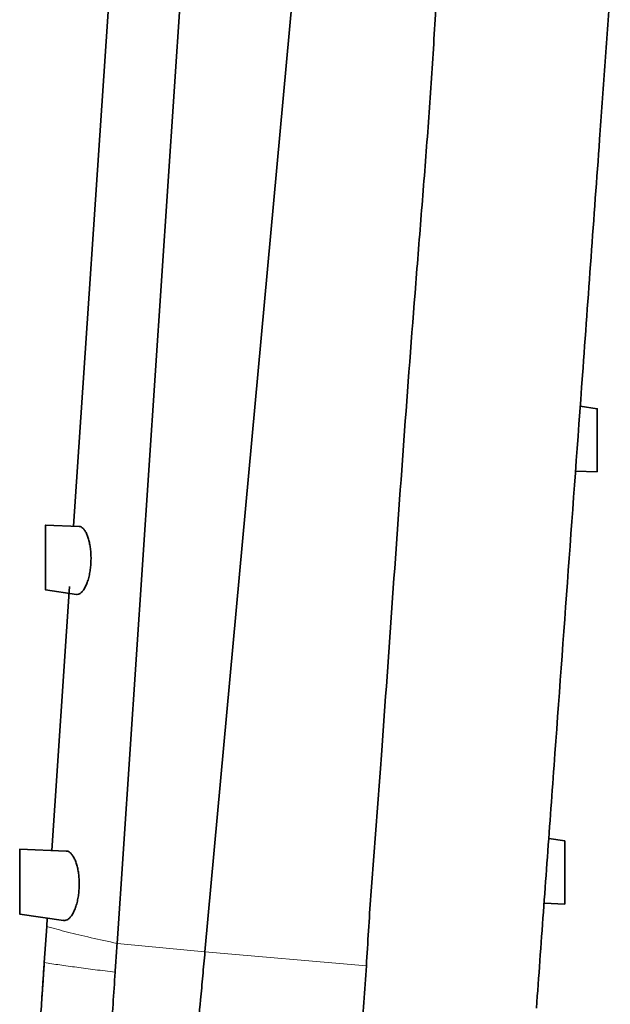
# Model space of a CAD drawing. Header units: millimetres. Extents: x 0 to 12118, y 0 to 8400.
# Tile 117 of 127: x 10946 to 11219, y 4487 to 4943. Entities that reach past the tile are written whole.
import ezdxf

# ---------------------------------------------------------------- set-up
doc = ezdxf.new("R2010")
doc.units = ezdxf.units.MM
doc.header["$LTSCALE"] = 20

msp = doc.modelspace()

# ---------------------------------------------------------------- linework, layer by layer
at = {"color": 7, "linetype": 'Continuous', "lineweight": 35}
for p, q in [((11031.451606, 4511.425214), (11099.750683, 5257.410279)), ((10990.828612, 4515.302683), (11027.35098, 5060.631766)), ((10991.995922, 5026.571339), (10970.684916, 4708.368768)), ((11212.806566, 4762.734139), (11204.94912, 4763.870777)), ((11202.769491, 4733.870777), (11212.860138, 4733.477637)), ((10973.282754, 4708.267554), (10957.799956, 4708.870777)), ((10968.815092, 4680.449728), (10960.633869, 4558.292835)), ((10957.799956, 4678.870777), (10972.014982, 4676.814468)), ((11197.799956, 4562.80296), (11190.418264, 4563.870777)), ((10967.341043, 4558.031518), (10945.799956, 4558.870777)), ((11197.799956, 4533.49826), (11188.238635, 4533.870777)), ((10945.799956, 4528.870777), (10966.093715, 4525.935134)), ((10958.539956, 4527.027841), (10958.276872, 4523.099639)), ((10958.276872, 4523.099639), (10957.157192, 4506.381275)), ((10956.553731, 4497.370777), (10956.75465, 4500.370777)), ((10955.98446, 4488.870777), (10956.242049, 4492.716931))]:
    msp.add_line(p, q, dxfattribs=at)
at = {"color": 8, "linetype": 'Continuous', "lineweight": 18}
for p, q in [((11031.451606, 4511.425214), (10990.82891, 4515.302655)), ((11106.078695, 4504.88298), (11031.451606, 4511.425214))]:
    msp.add_line(p, q, dxfattribs=at)
at = {"color": 7, "linetype": 'Continuous', "lineweight": 35}
for points, knots in [([(11106.078695, 4504.88298), (11106.737328, 4515.722768), (11108.054635, 4537.403011), (11110.560522, 4569.889434), (11114.043762, 4615.809679), (11118.198585, 4675.185577), (11123.361001, 4747.992662), (11127.915443, 4808.573742), (11131.843027, 4856.929684), (11134.665667, 4893.095664), (11137.160538, 4929.282749), (11139.104662, 4965.496435), (11140.199593, 4999.731277), (11140.441557, 5031.970902), (11140.007223, 5062.198294), (11138.689796, 5096.507438), (11136.189582, 5134.86091), (11133.651992, 5169.62013), (11132.262134, 5196.755377), (11131.784908, 5212.997436), (11131.396368, 5226.013775), (11130.740413, 5235.773483), (11129.601217, 5245.490691), (11128.117331, 5251.825307), (11127.376363, 5254.988456)], [0, 0, 0, 0, 0.0433256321, 0.0866539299, 0.1299823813, 0.2270464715, 0.3241105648, 0.4211735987, 0.4694086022, 0.5176526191, 0.5658907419, 0.6141161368, 0.6623355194, 0.7025446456, 0.7427584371, 0.7829664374, 0.8395601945, 0.8961565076, 0.9220751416, 0.9479949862, 0.9610062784, 0.974038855, 0.9870364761, 1, 1, 1, 1]), ([(11218.857211, 4955.299153), (11218.034571, 4943.976485), (11216.389279, 4921.330992), (11213.423345, 4880.508435), (11209.95916, 4832.82803), (11205.128407, 4766.338447), (11199.430322, 4687.911076), (11193.959579, 4612.612784), (11189.583267, 4552.378039), (11186.868169, 4515.007939), (11185.243287, 4492.643362), (11184.713419, 4485.350355)], [0, 0, 0, 0, 0.0721969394, 0.1443948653, 0.2605820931, 0.3767688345, 0.5689932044, 0.7612172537, 0.8573490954, 0.9534820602, 1, 1, 1, 1]), ([(11212.799956, 4762.68844), (11212.799956, 4762.700615), (11212.799956, 4762.746645), (11212.799956, 4762.401127), (11212.799956, 4761.658922), (11212.799956, 4760.519915), (11212.799956, 4759.028591), (11212.799956, 4757.241078), (11212.799956, 4755.178611), (11212.799956, 4752.929658), (11212.799956, 4750.519845), (11212.799956, 4748.05543), (11212.799956, 4745.566196), (11212.799956, 4743.167262), (11212.799956, 4740.887434), (11212.799956, 4738.836101), (11212.799956, 4737.035287), (11212.799956, 4735.568739), (11212.799956, 4734.459212), (11212.799956, 4733.652245), (11212.799956, 4733.541071), (11212.799956, 4733.479982)], [0, 0, 0, 0, 0.01942039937, 0.07342085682, 0.12582534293, 0.17974070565, 0.23232153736, 0.2864117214, 0.33927952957, 0.39366133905, 0.44685769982, 0.50158271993, 0.55501693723, 0.61000067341, 0.66343536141, 0.7184328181, 0.77162671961, 0.82638182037, 0.87923653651, 0.93364108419, 1, 1, 1, 1]), ([(10957.799956, 4708.85948), (10957.799956, 4708.863215), (10957.799956, 4708.933912), (10957.799956, 4708.67329), (10957.799956, 4708.060256), (10957.799956, 4706.982995), (10957.799956, 4705.558884), (10957.799956, 4703.784975), (10957.799956, 4701.748065), (10957.799956, 4699.469972), (10957.799956, 4696.838762), (10957.799956, 4694.926993), (10957.799956, 4693.870777)], [0, 0, 0, 0, 0.00591179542, 0.11189745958, 0.22095031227, 0.32697745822, 0.43609360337, 0.54197579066, 0.65094595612, 0.75673191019, 0.86559895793, 1, 1, 1, 1]), ([(10972.023109, 4676.870643), (10972.143726, 4676.837986), (10972.60501, 4676.713092), (10973.444327, 4677.017693), (10974.498336, 4677.777717), (10975.515054, 4679.069907), (10976.439908, 4680.769952), (10977.240509, 4682.847461), (10977.880862, 4685.144034), (10978.351364, 4687.62074), (10978.649901, 4690.129334), (10978.779591, 4692.654343), (10978.755422, 4695.116453), (10978.579321, 4697.49331), (10978.262275, 4699.76368), (10977.806838, 4701.864219), (10977.21527, 4703.793117), (10976.501058, 4705.444293), (10975.666169, 4706.809606), (10974.742264, 4707.744142), (10973.929677, 4708.236934), (10973.437612, 4708.210585), (10973.280206, 4708.202156)], [0, 0, 0, 0, 0.0206681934, 0.0790427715, 0.1374025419, 0.1951103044, 0.2527927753, 0.307256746, 0.3617010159, 0.4120536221, 0.4624040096, 0.5100577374, 0.557720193, 0.6052299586, 0.6527501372, 0.7025076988, 0.7522758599, 0.8057339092, 0.8592031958, 0.9161948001, 0.9731916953, 1, 1, 1, 1]), ([(10957.799956, 4693.870777), (10957.799956, 4693.040146), (10957.799956, 4691.354918), (10957.799956, 4688.908486), (10957.799956, 4686.581595), (10957.799956, 4684.480817), (10957.799956, 4682.626374), (10957.799956, 4681.110956), (10957.799956, 4679.933897), (10957.799956, 4679.195824), (10957.799956, 4678.852166), (10957.799956, 4678.905811), (10957.799956, 4678.919327)], [0, 0, 0, 0, 0.1057791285, 0.2146104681, 0.3203917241, 0.4292431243, 0.5350954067, 0.6440347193, 0.7498008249, 0.8586455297, 0.9643850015, 1, 1, 1, 1]), ([(11197.799956, 4533.49826), (11197.799956, 4533.537014), (11197.799956, 4533.615651), (11197.799956, 4534.248059), (11197.799956, 4535.247885), (11197.799956, 4536.606366), (11197.799956, 4538.299729), (11197.799956, 4540.257123), (11197.799956, 4542.457795), (11197.799956, 4544.807037), (11197.799956, 4547.277146), (11197.799956, 4549.756971), (11197.799956, 4552.215909), (11197.799956, 4554.538631), (11197.799956, 4556.698821), (11197.799956, 4558.5927), (11197.799956, 4560.201339), (11197.799956, 4561.449638), (11197.799956, 4562.320624), (11197.799956, 4562.745226), (11197.799956, 4562.78711), (11197.799956, 4562.80296)], [0, 0, 0, 0, 0.0524847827, 0.1064956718, 0.1589796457, 0.2129778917, 0.2656092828, 0.3197472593, 0.3727217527, 0.4272138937, 0.4805245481, 0.5353735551, 0.588815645, 0.6438110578, 0.6971701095, 0.7520904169, 0.8051937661, 0.8598572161, 0.9126206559, 0.9669313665, 1, 1, 1, 1]), ([(10945.799956, 4558.85948), (10945.799956, 4558.863215), (10945.799956, 4558.933912), (10945.799956, 4558.67329), (10945.799956, 4558.060256), (10945.799956, 4556.982995), (10945.799956, 4555.558884), (10945.799956, 4553.784975), (10945.799956, 4551.748065), (10945.799956, 4549.469972), (10945.799956, 4546.838762), (10945.799956, 4544.926993), (10945.799956, 4543.870777)], [0, 0, 0, 0, 0.0059117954, 0.1118974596, 0.2209503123, 0.3269774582, 0.4360936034, 0.5419757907, 0.6509459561, 0.7567319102, 0.8655989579, 1, 1, 1, 1]), ([(10973.317824, 4542.537195), (10973.30534, 4543.406425), (10973.280368, 4545.145094), (10973.026894, 4547.637485), (10972.62625, 4549.95222), (10972.078522, 4552.08195), (10971.395146, 4553.962577), (10970.575413, 4555.583729), (10969.646103, 4556.856962), (10968.61358, 4557.688634), (10967.832186, 4558.066495), (10967.400484, 4558.002139), (10967.339544, 4557.993054)], [0, 0, 0, 0, 0.1024486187, 0.2049218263, 0.3071155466, 0.4093492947, 0.5173759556, 0.6254385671, 0.7417016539, 0.8579781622, 0.9799517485, 1, 1, 1, 1]), ([(10945.799956, 4543.870777), (10945.799956, 4543.040146), (10945.799956, 4541.354918), (10945.799956, 4538.908486), (10945.799956, 4536.581595), (10945.799956, 4534.480817), (10945.799956, 4532.626374), (10945.799956, 4531.110956), (10945.799956, 4529.933897), (10945.799956, 4529.195824), (10945.799956, 4528.852166), (10945.799956, 4528.905811), (10945.799956, 4528.919327)], [0, 0, 0, 0, 0.1057791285, 0.2146104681, 0.3203917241, 0.4292431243, 0.5350954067, 0.6440347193, 0.7498008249, 0.8586455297, 0.9643850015, 1, 1, 1, 1]), ([(10966.102671, 4525.99705), (10966.272273, 4525.95909), (10966.813947, 4525.837852), (10967.764175, 4526.189797), (10968.90406, 4527.026219), (10969.995537, 4528.404219), (10970.978095, 4530.1965), (10971.817669, 4532.366254), (10972.478011, 4534.740949), (10972.947568, 4537.28327), (10973.249417, 4539.88715), (10973.295038, 4541.654474), (10973.317824, 4542.537195)], [0, 0, 0, 0, 0.0517838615, 0.165387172, 0.2789565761, 0.390849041, 0.5026820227, 0.6073925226, 0.7120562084, 0.8081089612, 0.9041566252, 1, 1, 1, 1]), ([(10989.935209, 4501.960503), (10990.032216, 4503.408559), (10990.229797, 4506.357922), (10990.527788, 4510.805983), (10990.728688, 4513.803598), (10990.829148, 4515.30257)], [0, 0, 0, 0, 0.3253329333, 0.662629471, 1, 1, 1, 1]), ([(11021.143933, 4398.841399), (11021.681377, 4404.711544), (11022.756329, 4416.452527), (11024.401851, 4434.42546), (11026.064012, 4452.580133), (11027.73931, 4470.878292), (11029.199064, 4486.822199), (11030.437218, 4500.345731), (11031.113474, 4507.732016), (11031.451599, 4511.425139)], [0, 0, 0, 0, 0.1610242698, 0.3220675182, 0.4831255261, 0.644193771, 0.8052666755, 0.9026338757, 1, 1, 1, 1]), ([(10957.157192, 4506.381275), (10956.901563, 4502.564381), (10956.390302, 4494.930553), (10955.619849, 4483.426643), (10954.848035, 4471.902395), (10954.108535, 4460.860651), (10953.404123, 4450.342811), (10952.734077, 4440.338106), (10952.06681, 4430.374886), (10951.399643, 4420.413166), (10950.734617, 4410.483423), (10950.071809, 4400.586779), (10949.414873, 4390.777821), (10948.983851, 4384.342076), (10948.768341, 4381.124216)], [0, 0, 0, 0, 0.0897288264, 0.1794585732, 0.2698211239, 0.360184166, 0.4391072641, 0.5180304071, 0.5973593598, 0.6766883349, 0.7572919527, 0.837895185, 0.9189479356, 1, 1, 1, 1]), ([(10956.766345, 4500.545396), (10956.771184, 4500.617644), (10956.822287, 4501.380685), (10956.890361, 4502.397127), (10956.951059, 4503.303427), (10956.959541, 4503.430072)], [0, 0, 0, 0, 0.0825464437, 0.8717963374, 1, 1, 1, 1]), ([(10956.959541, 4503.430072), (10957.002656, 4504.073839), (10957.070239, 4505.082944), (10957.125492, 4505.907957), (10957.145496, 4506.206647)], [0, 0, 0, 0, 0.6379580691, 1, 1, 1, 1]), ([(10983.221743, 4401.712644), (10983.449011, 4405.103801), (10983.903548, 4411.886114), (10984.596217, 4422.205975), (10985.29329, 4432.622599), (10986.082795, 4444.44033), (10986.970079, 4457.668414), (10987.953646, 4472.34114), (10988.940967, 4487.122998), (10989.603532, 4497.010739), (10989.935209, 4501.960503)], [0, 0, 0, 0, 0.10458359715, 0.20916718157, 0.31426751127, 0.41936782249, 0.56367241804, 0.70831384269, 0.85398307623, 1, 1, 1, 1]), ([(11097.561202, 4390.630547), (11097.950876, 4394.479873), (11098.730244, 4402.178705), (11099.622338, 4413.949576), (11100.412888, 4425.85419), (11101.245628, 4439.358558), (11102.210522, 4454.457469), (11103.523493, 4471.171209), (11104.99556, 4487.996694), (11105.717262, 4499.248175), (11106.078695, 4504.88298)], [0, 0, 0, 0, 0.10451171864, 0.20902830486, 0.31429593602, 0.41956503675, 0.56357901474, 0.70803011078, 0.85377982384, 1, 1, 1, 1]), ([(10956.242049, 4492.716931), (10956.27065, 4493.143983), (10956.328679, 4494.010437), (10956.411496, 4495.247007), (10956.479684, 4496.265153), (10956.530359, 4497.021802), (10956.542036, 4497.196158)], [0, 0, 0, 0, 0.248590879, 0.5043709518, 0.8857913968, 1, 1, 1, 1])]:
    msp.add_open_spline(points, degree=3, knots=knots, dxfattribs=at)
at = {"color": 8, "linetype": 'Continuous', "lineweight": 18}
for points, knots in [([(10990.82888, 4515.302627), (10986.731156, 4516.185783), (10978.536593, 4517.951904), (10967.670076, 4520.554704), (10961.408166, 4522.251266), (10958.276872, 4523.099639)], [0, 0, 0, 0, 0.33335734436, 0.66664265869, 1, 1, 1, 1]), ([(10989.935209, 4501.960503), (10986.815243, 4502.349946), (10980.574506, 4503.128934), (10972.078085, 4504.251305), (10964.16952, 4505.341476), (10959.494434, 4506.034705), (10957.157192, 4506.381275)], [0, 0, 0, 0, 0.2499688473, 0.5000021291, 0.750033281, 1, 1, 1, 1])]:
    msp.add_open_spline(points, degree=3, knots=knots, dxfattribs=at)

doc.saveas('drawing.dxf')
